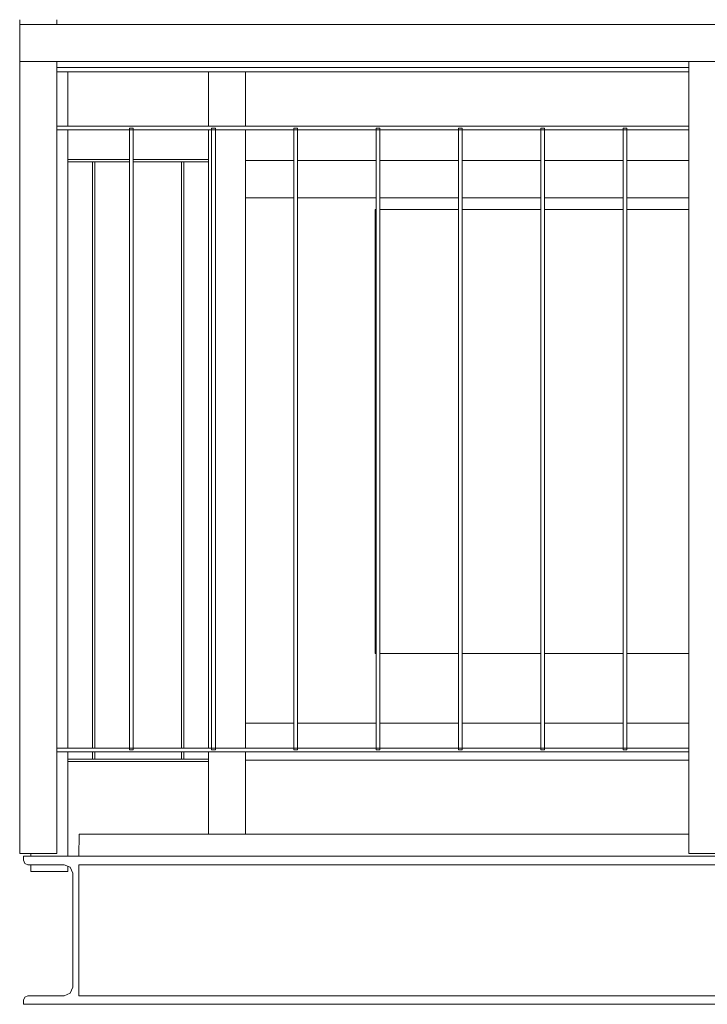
# Model space of a CAD drawing. Header units: centimetres. Extents: x -1589 to 108054, y -205274 to 31709.
# Tile 62 of 256: x -136 to -43, y -4108 to -3975. Entities that reach past the tile are written whole.
import ezdxf

# ---------------------------------------------------------------- set-up
doc = ezdxf.new("R2010")
doc.units = ezdxf.units.CM
doc.header["$LTSCALE"] = 0.01
doc.header["$MEASUREMENT"] = 0
for name, color, linetype, lineweight in [('2_barierki.ISTN_Nr_pióra__1', 8, 'Continuous', 0), ('2_lądowisko_IFC.ISTN_Nr_pióra__1', 8, 'Continuous', 9), ('Nowe_2_kładka_IFC.K_IR_Nr_pióra__84', 7, 'Continuous', 15), ('Nowe_3_lądowisko.K_IR_Nr_pióra__84', 7, 'Continuous', 15)]:
    doc.layers.add(name, color=color, linetype=linetype, lineweight=lineweight)

msp = doc.modelspace()

# ---------------------------------------------------------------- linework, layer by layer
at = {"layer": '2_barierki.ISTN_Nr_pióra__1', "color": 8, "linetype": 'Continuous', "lineweight": 5, "ltscale": 0.1}
for p, q in [((-135.80014, -3975.69177), (-135.7996, -3975.05833)), ((-130.80014, -3975.69177), (-130.7996, -3975.05833)), ((-135.80536, -3980.69177), (-135.80015, -3975.69177)), ((22.20025, -3975.69177), (-135.80015, -3975.69177)), ((-45.47599, -3980.69177), (-135.80536, -3980.69177)), ((-135.80536, -3980.70323), (-135.80534, -3980.69177)), ((-135.80015, -3980.7001), (-130.80015, -3980.7001)), ((-135.80015, -4087.7001), (-135.80015, -3980.7001)), ((-130.80015, -4087.7001), (-130.80015, -3980.7001)), ((-130.80014, -3980.7001), (-130.80014, -3980.69177)), ((-45.47599, -3980.69177), (-40.47599, -3980.69177)), ((-45.47599, -4087.69177), (-45.47599, -3980.69177)), ((-45.47599, -3989.44177), (-130.80015, -3989.44177)), ((-121.00377, -3989.94177), (-130.80015, -3989.94177)), ((-121.00377, -3989.69177), (-120.50377, -3989.69177)), ((-121.00377, -4073.44177), (-121.00377, -3989.69177)), ((-120.50377, -3989.94177), (-121.00377, -3989.94177)), ((-120.50377, -4073.44177), (-120.50377, -3989.69177)), ((-109.89266, -3989.94177), (-120.50377, -3989.94177)), ((-109.89266, -3989.69177), (-109.39266, -3989.69177)), ((-109.89266, -4073.44177), (-109.89266, -3989.69177)), ((-109.39266, -3989.94177), (-109.89266, -3989.94177)), ((-109.39266, -4073.44177), (-109.39266, -3989.69177)), ((-98.78155, -3989.94177), (-109.39266, -3989.94177)), ((-98.78155, -3989.69177), (-98.28155, -3989.69177)), ((-98.78155, -4073.44177), (-98.78155, -3989.69177)), ((-98.28155, -3989.94177), (-98.78155, -3989.94177)), ((-98.28155, -4073.44177), (-98.28155, -3989.69177)), ((-87.67044, -3989.94177), (-98.28155, -3989.94177)), ((-87.67044, -3989.69177), (-87.17044, -3989.69177)), ((-87.67044, -4073.44177), (-87.67044, -3989.69177)), ((-87.17044, -3989.94177), (-87.67044, -3989.94177)), ((-87.17044, -4073.44177), (-87.17044, -3989.69177)), ((-76.55933, -3989.94177), (-87.17044, -3989.94177)), ((-76.55933, -3989.69177), (-76.05933, -3989.69177)), ((-76.55933, -4073.44177), (-76.55933, -3989.69177)), ((-76.05933, -3989.94177), (-76.55933, -3989.94177)), ((-76.05933, -4073.44177), (-76.05933, -3989.69177)), ((-65.44822, -3989.94177), (-76.05933, -3989.94177)), ((-65.44822, -3989.69177), (-64.94822, -3989.69177)), ((-65.44822, -4073.44177), (-65.44822, -3989.69177)), ((-64.94822, -3989.94177), (-65.44822, -3989.94177)), ((-64.94822, -4073.44177), (-64.94822, -3989.69177)), ((-54.33711, -3989.94177), (-64.94822, -3989.94177)), ((-54.33711, -3989.69177), (-53.83711, -3989.69177)), ((-54.33711, -4073.44177), (-54.33711, -3989.69177)), ((-53.83711, -3989.94177), (-54.33711, -3989.94177)), ((-53.83711, -3989.69971), (-53.83711, -3989.69177)), ((-53.83711, -4073.44177), (-53.83711, -3989.69971)), ((-45.47599, -3989.94177), (-53.83711, -3989.94177)), ((-121.00377, -4073.44177), (-130.80015, -4073.44177)), ((-120.50377, -4073.44177), (-121.00377, -4073.44177)), ((-121.00377, -4073.48573), (-121.00377, -4073.44177)), ((-121.00377, -4073.69177), (-121.00377, -4073.48573)), ((-121.00377, -4073.69177), (-120.50377, -4073.69177)), ((-109.89266, -4073.44177), (-120.50377, -4073.44177)), ((-120.50377, -4073.48732), (-120.50377, -4073.44177)), ((-120.50377, -4073.69177), (-120.50377, -4073.48732)), ((-109.39266, -4073.44177), (-109.89266, -4073.44177)), ((-109.89266, -4073.52112), (-109.89266, -4073.44177)), ((-109.89266, -4073.69177), (-109.89266, -4073.52112)), ((-109.89266, -4073.69177), (-109.39266, -4073.69177)), ((-98.78155, -4073.44177), (-109.39266, -4073.44177)), ((-109.39266, -4073.52272), (-109.39266, -4073.44177)), ((-109.39266, -4073.69177), (-109.39266, -4073.52272)), ((-98.28155, -4073.44177), (-98.78155, -4073.44177)), ((-98.78155, -4073.55652), (-98.78155, -4073.44177)), ((-98.78155, -4073.69177), (-98.78155, -4073.55652)), ((-98.78155, -4073.69177), (-98.28155, -4073.69177)), ((-87.67044, -4073.44177), (-98.28155, -4073.44177)), ((-98.28155, -4073.55811), (-98.28155, -4073.44177)), ((-98.28155, -4073.69177), (-98.28155, -4073.55811)), ((-87.17044, -4073.44177), (-87.67044, -4073.44177)), ((-87.67044, -4073.59192), (-87.67044, -4073.44177)), ((-87.67044, -4073.69177), (-87.67044, -4073.59192)), ((-87.67044, -4073.69177), (-87.17044, -4073.69177)), ((-76.55933, -4073.44177), (-87.17044, -4073.44177)), ((-87.17044, -4073.59351), (-87.17044, -4073.44177)), ((-87.17044, -4073.69177), (-87.17044, -4073.59351)), ((-76.05933, -4073.44177), (-76.55933, -4073.44177)), ((-76.55933, -4073.62732), (-76.55933, -4073.44177)), ((-76.55933, -4073.69177), (-76.55933, -4073.62732)), ((-76.55933, -4073.69177), (-76.05933, -4073.69177)), ((-65.44822, -4073.44177), (-76.05933, -4073.44177)), ((-76.05933, -4073.62891), (-76.05933, -4073.44177)), ((-76.05933, -4073.69177), (-76.05933, -4073.62891)), ((-64.94822, -4073.44177), (-65.44822, -4073.44177)), ((-65.44822, -4073.66272), (-65.44822, -4073.44177)), ((-65.44822, -4073.69177), (-65.44822, -4073.66272)), ((-65.44822, -4073.69177), (-64.94822, -4073.69177)), ((-54.33711, -4073.44177), (-64.94822, -4073.44177)), ((-64.94822, -4073.66431), (-64.94822, -4073.44177)), ((-64.94822, -4073.69177), (-64.94822, -4073.66431)), ((-53.83711, -4073.44177), (-54.33711, -4073.44177)), ((-54.33711, -4073.69177), (-54.33711, -4073.44177)), ((-54.33711, -4073.69177), (-53.83711, -4073.69177)), ((-45.47599, -4073.44177), (-53.83711, -4073.44177)), ((-53.83711, -4073.69177), (-53.83711, -4073.44177)), ((-45.47599, -4073.94177), (-130.80015, -4073.94177)), ((-135.80015, -4087.7001), (-130.80015, -4087.7001)), ((-45.47599, -4087.69177), (-40.47599, -4087.69177))]:
    msp.add_line(p, q, dxfattribs=at)
at = {"layer": '2_lądowisko_IFC.ISTN_Nr_pióra__1', "color": 8, "linetype": 'Continuous', "lineweight": 5, "ltscale": 0.1}
for p, q in [((-127.79999, -4088.05833), (-127.7996, -4085.05833)), ((-127.7996, -4085.05833), (-45.47599, -4085.05833)), ((-135.2996, -4088.60833), (-135.2996, -4088.05833)), ((-127.79999, -4088.05833), (-135.2996, -4088.05833)), ((28.2004, -4088.05833), (-127.79999, -4088.05833)), ((-135.12386, -4089.03259), (-135.2996, -4088.60833)), ((-134.6996, -4089.20833), (-135.12386, -4089.03259)), ((-129.7996, -4089.20833), (-134.6996, -4089.20833)), ((-128.98643, -4089.54515), (-129.7996, -4089.20833)), ((-128.6496, -4090.35833), (-128.98643, -4089.54515)), ((-127.79999, -4106.90833), (-127.79999, -4089.20833)), ((27.92892, -4089.20833), (-127.79999, -4089.20833)), ((-128.6496, -4105.75833), (-128.6496, -4090.35833)), ((-135.12386, -4107.08406), (-134.6996, -4106.90833)), ((-134.6996, -4106.90833), (-129.7996, -4106.90833)), ((-129.7996, -4106.90833), (-128.98643, -4106.5715)), ((-128.98643, -4106.5715), (-128.6496, -4105.75833)), ((23.75052, -4106.90833), (-127.79999, -4106.90833)), ((-135.2996, -4107.50833), (-135.12386, -4107.08406)), ((-135.2996, -4108.05833), (-135.2996, -4107.50833)), ((-127.79999, -4108.05833), (-135.2996, -4108.05833)), ((-3.2996, -4108.05833), (-127.79999, -4108.05833))]:
    msp.add_line(p, q, dxfattribs=at)
at = {"layer": 'Nowe_2_kładka_IFC.K_IR_Nr_pióra__84', "color": 8, "linetype": 'Continuous', "lineweight": 5, "ltscale": 0.1}
for p, q in [((-130.79978, -3981.50037), (-45.47599, -3981.50037)), ((-129.31202, -3982.10037), (-130.7996, -3982.10037)), ((-129.31202, -3982.10037), (-129.31202, -3989.44177)), ((-129.31202, -3982.10045), (-110.31202, -3982.10045)), ((-110.31202, -3982.10037), (-110.31202, -3989.44177)), ((-105.31202, -3982.10037), (-110.31202, -3982.10037)), ((-105.31202, -3982.10037), (-105.31202, -3989.44177)), ((-105.31202, -3982.10045), (-45.47599, -3982.10045)), ((-129.31202, -3989.94177), (-129.31202, -4073.44177)), ((-110.31202, -3989.94177), (-110.31202, -4073.44177)), ((-105.31202, -3989.94177), (-105.31202, -3994.10005)), ((-129.31202, -3993.95044), (-121.00377, -3993.95044)), ((-120.50377, -3993.95044), (-110.31202, -3993.95044)), ((-129.31202, -3994.25044), (-125.96201, -3994.25044)), ((-125.962, -4073.44177), (-125.96201, -3994.25044)), ((-125.66201, -3994.25044), (-125.96201, -3994.25044)), ((-125.662, -4073.44177), (-125.66201, -3994.25044)), ((-125.66201, -3994.25044), (-121.00377, -3994.25044)), ((-120.50377, -3994.25044), (-113.96201, -3994.25044)), ((-113.962, -4073.44177), (-113.96201, -3994.25044)), ((-113.66201, -3994.25044), (-113.96201, -3994.25044)), ((-113.66201, -3994.25044), (-110.31202, -3994.25044)), ((-113.662, -4073.44177), (-113.66201, -3994.25044)), ((-105.31202, -3994.10005), (-105.31202, -3999.10005)), ((-105.31202, -3994.10005), (-98.78155, -3994.10005)), ((-98.28155, -3994.10005), (-87.67044, -3994.10004)), ((-87.17044, -3994.10004), (-76.55933, -3994.10004)), ((-76.05933, -3994.10004), (-65.44822, -3994.10004)), ((-64.94822, -3994.10004), (-54.33711, -3994.10004)), ((-53.83711, -3994.10004), (-45.47599, -3994.10004)), ((-105.31202, -3999.10005), (-105.31202, -4070.10003)), ((-105.31202, -3999.10005), (-98.78155, -3999.10005)), ((-98.28155, -3999.10005), (-87.67044, -3999.10004)), ((-87.17044, -3999.10004), (-76.55933, -3999.10004)), ((-76.05933, -3999.10004), (-65.44822, -3999.10004)), ((-64.94822, -3999.10004), (-54.33711, -3999.10004)), ((-53.83711, -3999.10004), (-45.47599, -3999.10004)), ((-105.31202, -4073.44177), (-105.31202, -4070.10003)), ((-98.78155, -4070.10003), (-105.31202, -4070.10003)), ((-87.67044, -4070.10003), (-98.28155, -4070.10003)), ((-76.55933, -4070.10003), (-87.17044, -4070.10003)), ((-65.44822, -4070.10003), (-76.05933, -4070.10003)), ((-54.33711, -4070.10003), (-64.94822, -4070.10003)), ((-45.47599, -4070.10003), (-53.83711, -4070.10003)), ((-129.31202, -4073.94177), (-129.31202, -4088.05833)), ((-125.962, -4074.95044), (-129.31202, -4074.95044)), ((-125.962, -4074.95044), (-125.962, -4073.94177)), ((-125.662, -4074.95044), (-125.962, -4074.95044)), ((-125.662, -4074.95044), (-125.662, -4073.94177)), ((-113.962, -4074.95044), (-125.662, -4074.95044)), ((-113.962, -4074.95044), (-113.962, -4073.94177)), ((-113.662, -4074.95044), (-113.962, -4074.95044)), ((-113.662, -4074.95044), (-113.662, -4073.94177)), ((-110.31202, -4074.95044), (-113.662, -4074.95044)), ((-110.31202, -4073.94177), (-110.31202, -4085.05833)), ((-105.31202, -4075.10003), (-105.31202, -4073.94177)), ((-105.31202, -4075.10003), (-105.31202, -4085.05833)), ((-45.47599, -4075.10003), (-105.31202, -4075.10003)), ((-110.31202, -4075.25044), (-129.31202, -4075.25044)), ((-134.31202, -4087.7001), (-134.31202, -4088.05833)), ((-134.31202, -4089.20833), (-134.31202, -4090.10037)), ((-129.31202, -4089.41029), (-129.31202, -4090.10037)), ((-129.31202, -4090.10037), (-134.31202, -4090.10037)), ((-129.31202, -4090.10105), (-129.31196, -4090.10105)), ((-129.31196, -4090.10037), (-129.31196, -4090.10105))]:
    msp.add_line(p, q, dxfattribs=at)
at = {"layer": 'Nowe_3_lądowisko.K_IR_Nr_pióra__84', "color": 8, "linetype": 'Continuous', "lineweight": 5, "ltscale": 0.1}
for p, q in [((-87.79964, -4000.69177), (-87.67044, -4000.69177)), ((-87.79964, -4060.69177), (-87.79964, -4000.69177)), ((-87.17044, -4000.69177), (-76.55933, -4000.69177)), ((-76.05933, -4000.69177), (-65.44822, -4000.69177)), ((-64.94822, -4000.69177), (-54.33711, -4000.69177)), ((-53.83711, -4000.69177), (-45.47599, -4000.69177)), ((-87.79964, -4060.69177), (-87.67044, -4060.69177)), ((-87.17044, -4060.69177), (-76.55933, -4060.69177)), ((-76.05933, -4060.69177), (-65.44822, -4060.69177)), ((-64.94822, -4060.69177), (-54.33711, -4060.69177)), ((-53.83711, -4060.69177), (-45.47599, -4060.69177))]:
    msp.add_line(p, q, dxfattribs=at)

doc.saveas('drawing.dxf')
